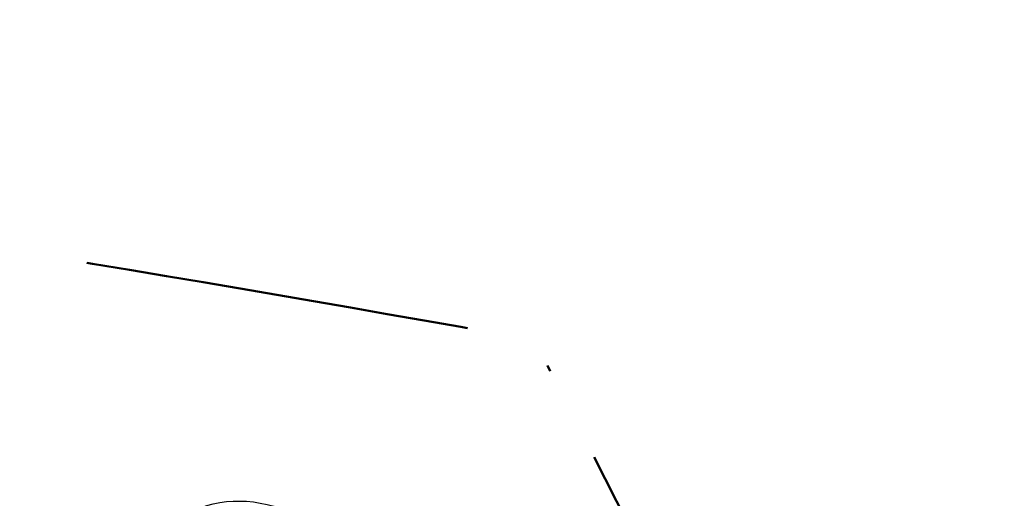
# Model space of a CAD drawing. Header units: millimetres. Extents: x 812 to 183790, y 13 to 580968.
# Tile 171 of 256: x 182645 to 182661, y 580823 to 580831. Entities that reach past the tile are written whole.
import ezdxf

# ---------------------------------------------------------------- set-up
doc = ezdxf.new("R2010")
doc.units = ezdxf.units.MM
doc.header["$LTSCALE"] = 5
doc.linetypes.add('XX-PROJECTGRENS', pattern=[18, 12, -3, 0, -3])
for name, color, linetype, lineweight in [('N-PV-GR-BOOM 1e ORDE-S', 94, 'Continuous', 25), ('N-PV-GR-BOOM 2e ORDE-S', 200, 'Continuous', 25), ('N-WE-KG-WERKGRENS-G', 7, 'XX-PROJECTGRENS', 50)]:
    doc.layers.add(name, color=color, linetype=linetype, lineweight=lineweight)

# ---------------------------------------------------------------- blocks, each defined once
blk = doc.blocks.new('SGR-BOOM_041')
at = {"layer": 'N-PV-GR-BOOM 2e ORDE-S', "color": 0}
blk.add_circle((0, 0), 0.15, dxfattribs=at)
blk.add_ellipse((0, 0), major_axis=(1.178978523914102e-15, -5.309647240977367), ratio=0.7743017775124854, dxfattribs=at)
blk.add_open_spline([(-4.716685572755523, -2.072441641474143), (-5.601876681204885, -0.3287217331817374), (-5.300748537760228, 3.46197348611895), (1.981950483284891, 5.281505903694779), (4.555094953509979, 1.187557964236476), (0.010398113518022, -7.000345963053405), (-3.831494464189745, -3.816161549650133), (-4.716685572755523, -2.072441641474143)], degree=3, dxfattribs=at)

msp = doc.modelspace()

# ---------------------------------------------------------------- linework, layer by layer
at = {"layer": 'N-WE-KG-WERKGRENS-G', "ltscale": 0.1, "flags": 128}
msp.add_lwpolyline([(183497.3056307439, 580860.182088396), (183489.0956343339, 580856.6585052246, -0.2746138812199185), (183482.0929804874, 580858.1025169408), (183486.631836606, 580861.6242371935), (183484.5252984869, 580862.77224474), (183478.9006442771, 580859.3651024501), (183476.775986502, 580858.3907424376), (183476.7493461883, 580858.4822461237), (183472.2681498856, 580873.556270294), (183467.8177551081, 580888.3775850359), (183464.5920328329, 580899.0976626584), (183463.3844735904, 580903.1561813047), (183461.9144004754, 580907.7872950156), (183464.7209014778, 580909.500634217, -0.06453548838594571), (183462.0333369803, 580915.6865186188, -0.02322257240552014), (183460.8914648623, 580920.0929240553), (183460.8224197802, 580920.3456992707), (183460.755428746, 580920.5755039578, -0.04267085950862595), (183459.9260034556, 580929.2685387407), (183459.9278232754, 580931.8447970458), (183446.3519624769, 580931.8447970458), (183446.2425827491, 580925.4117744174), (183446.242171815, 580925.350463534, 0.01291210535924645), (183446.0092608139, 580923.1683388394, -0.04513842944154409), (183443.8268260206, 580915.0690635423), (183446.7464618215, 580913.9898745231), (183446.8907303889, 580911.6978662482), (183447.0678041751, 580909.8330347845), (183448.1757474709, 580898.9627799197), (183448.3194295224, 580897.6997846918, 0.02989670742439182), (183451.3054041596, 580880.6359185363, 0.0170663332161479), (183455.1407267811, 580865.8075188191), (183456.0514774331, 580862.704961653), (183458.3805461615, 580854.9724534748), (183448.5258039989, 580852.1545817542), (183448.8050502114, 580851.1779938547), (183448.9568985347, 580850.6747872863, -0.3422112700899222), (183443.2856588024, 580835.8939650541, 0.02183078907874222), (183412.027541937, 580815.0261702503, 0.01120451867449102), (183396.721165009, 580803.2760661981), (183384.3300475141, 580793.7010162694, -0.03729598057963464), (183363.0348880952, 580779.6473415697, -0.09912447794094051), (183299.0188994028, 580759.0582791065, -0.01977441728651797), (183283.8150034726, 580757.9307039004), (183283.851204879, 580756.8813281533, -0.0124041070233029), (183274.2339981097, 580756.7882554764), (183251.4766170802, 580757.13258999), (183249.6861370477, 580757.9351644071), (183247.8032829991, 580758.7528201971), (183244.6270415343, 580763.6399256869), (183237.2859784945, 580768.4401373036), (183233.0177930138, 580761.8036773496), (183232.3147794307, 580760.7105848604), (183231.0397852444, 580758.8342873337), (183228.3986582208, 580758.8402441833), (183227.1079301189, 580758.8627912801), (183225.4974964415, 580758.8909231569), (183224.5145040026, 580758.9003008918), (183222.9593418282, 580758.9151371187), (183221.9035011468, 580758.9332426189), (183221.3060722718, 580758.9434872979), (183219.6666290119, 580758.9619904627), (183217.6322336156, 580758.9619521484), (183215.1822778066, 580758.9371882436), (183210.1168305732, 580758.8391594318), (183206.6913952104, 580758.7809906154), (183205.0628852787, 580758.7219504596), (183202.7930203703, 580758.5986688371), (183200.7938814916, 580758.4572586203), (183198.7941300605, 580758.2727504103), (183197.8128915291, 580758.1622891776), (183196.3262391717, 580757.9949318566), (183193.3653824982, 580757.6547052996), (183190.8855301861, 580757.3740130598), (183189.0410400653, 580757.1669135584), (183187.4406828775, 580757.0008140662), (183184.994396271, 580756.7576116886), (183182.703340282, 580756.5592657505), (183181.2133436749, 580756.4477617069), (183179.9190328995, 580756.3509018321), (183179.124004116, 580756.300486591), (183178.0277004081, 580756.2309665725), (183177.1531948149, 580756.1755114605), (183176.5403274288, 580756.1429342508), (183175.8510696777, 580756.1062964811), (183175.0935569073, 580756.0660305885), (183173.3393738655, 580755.9833455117), (183172.2663620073, 580755.9431497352), (183171.4451188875, 580755.9123853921), (183170.797552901, 580755.8913499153), (183170.0696312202, 580755.867704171), (183169.3799507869, 580755.8453006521), (183167.9738737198, 580755.8163859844), (183167.9738737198, 580765.1271439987), (183144.4099676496, 580765.3555272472), (183144.3181741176, 580755.8845429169), (183140.4669274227, 580755.9119942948), (183134.8624302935, 580755.9556057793), (183128.620659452, 580756.0098785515), (183121.8089577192, 580756.0709676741), (183115.6612647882, 580756.1578307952), (183108.300387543, 580756.2549632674), (183101.1722453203, 580756.3376567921), (183094.0180553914, 580756.4068956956), (183090.4490408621, 580756.4510150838), (183087.4143341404, 580756.488529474), (183078.9431831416, 580756.5887554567), (183071.7487605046, 580756.6721383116), (183063.9934011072, 580756.7601342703), (183057.1408494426, 580756.8525824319), (183054.754099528, 580756.8794773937), (183050.7443240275, 580756.9164097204), (183043.350035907, 580756.9833141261), (183038.3906673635, 580757.025299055), (183035.9723888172, 580757.0457715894), (183034.7724577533, 580757.0559299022), (183032.8565385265, 580757.0728318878), (183028.2209141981, 580757.1137265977), (183023.2861269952, 580757.1679103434), (183016.7872582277, 580757.2585293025), (183016.8788737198, 580766.7111439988), (182993.3149676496, 580766.9395272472), (182993.2235763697, 580757.5100461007), (182988.653347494, 580757.5770031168), (182985.9116263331, 580757.62021585), (182982.0927497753, 580757.6718427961), (182981.5748569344, 580757.6801335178), (182980.724703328, 580757.6882849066), (182978.9542252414, 580757.6981427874), (182976.0827515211, 580757.7293984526), (182973.9892429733, 580757.7642572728), (182972.0344035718, 580757.8061362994), (182969.8590150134, 580757.8533126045), (182967.5685798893, 580757.9085888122), (182966.3102195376, 580757.952732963), (182965.6043450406, 580757.9774955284), (182963.0787327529, 580758.086613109), (182960.6753016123, 580758.1935993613), (182958.7819412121, 580758.280483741), (182956.4839149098, 580758.3868375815), (182954.6300365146, 580758.4789400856), (182952.7139181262, 580758.6018166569), (182950.7940200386, 580758.7711297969), (182949.0998607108, 580758.9519129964), (182947.4075775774, 580759.1592070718), (182945.4429737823, 580759.4130089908), (182943.3952822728, 580759.6826202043), (182941.5989074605, 580759.9333450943), (182940.2949548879, 580760.1389280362), (182939.2782957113, 580760.3174701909), (182938.3100542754, 580760.5032941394), (182936.9756095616, 580760.7445374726), (182935.9553333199, 580760.9112563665), (182935.2850412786, 580761.1946287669), (182935.2541650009, 580780.4053853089), (182925.2714706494, 580780.7078911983), (182924.2670468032, 580792.0806169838), (182924.6081608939, 580796.3652167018), (182922.3722648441, 580796.5432253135), (182922.4671221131, 580811.1805219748), (182909.9932027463, 580811.2416727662), (182906.6428500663, 580798.5157923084), (182902.5736003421, 580781.29232224, 0.1014123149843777), (182894.6756429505, 580777.4448606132, -0.03488504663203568), (182891.4097651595, 580775.2784368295, -0.1011130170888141), (182841.9091837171, 580779.7282606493), (182825.8827103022, 580784.5483882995), (182810.8393367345, 580795.9620102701), (182798.6227369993, 580807.4369417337), (182787.8081283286, 580813.9508474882), (182781.0006340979, 580802.8241092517), (182789.0189474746, 580797.9811757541), (182794.5121770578, 580791.3858170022), (182792.7358044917, 580787.3516045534), (182781.6109696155, 580784.4738532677, -0.05108836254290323), (182778.2015736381, 580783.9549408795), (182746.8441079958, 580791.2359005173), (182747.2920556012, 580792.9356654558), (182743.4571078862, 580793.9093437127), (182744.3506526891, 580795.6423982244), (182739.6500855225, 580797.610340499), (182730.3603209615, 580802.1901799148), (182734.3388384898, 580810.3903849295, 0.4251542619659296), (182733.3449167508, 580813.0940346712), (182724.6326756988, 580816.9274207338, 0.457563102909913), (182721.8990183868, 580815.6279418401), (182719.8636899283, 580808.2393112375), (182698.1913079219, 580812.8033577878, -0.001135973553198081), (182655.3729354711, 580821.511875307), (182653.2460171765, 580825.6814681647, 0.004501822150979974), (182644.0887453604, 580827.2427318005, 0.003577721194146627), (182629.5028665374, 580829.4876435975), (182622.4091802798, 580821.4141145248, 0.01443121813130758), (182593.0807042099, 580824.6589107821)], format="xyb", dxfattribs=at)

# ---------------------------------------------------------------- block references
at = {"layer": 'N-PV-GR-BOOM 1e ORDE-S', "xscale": 0.4999999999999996, "yscale": 0.4999999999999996, "zscale": 0.4999999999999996, "rotation": 27.88081768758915}
msp.add_blockref('SGR-BOOM_041', (182649.1046354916, 580820.6438765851), dxfattribs=at)

doc.saveas('drawing.dxf')
